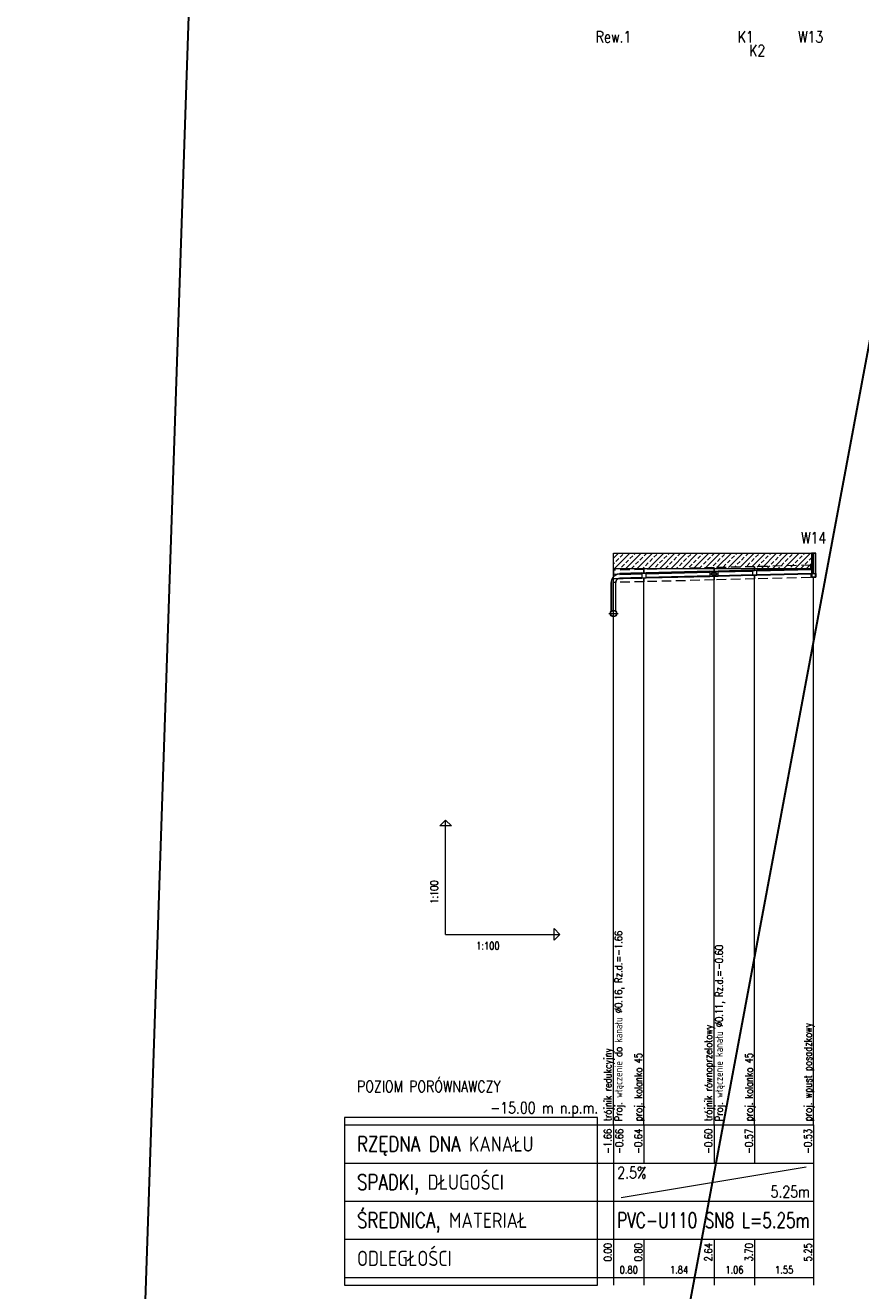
# Model space of a CAD drawing. Header units: millimetres. Extents: x 50853 to 54955, y -8480 to -6058.
# Tile 7 of 28: x 50853 to 51072, y -7540 to -7208. Entities that reach past the tile are written whole.
import ezdxf
from ezdxf.enums import TextEntityAlignment as Align

# ---------------------------------------------------------------- set-up
doc = ezdxf.new("R2010")
doc.units = ezdxf.units.MM
doc.header["$LTSCALE"] = 5
doc.linetypes.add('CENTER', pattern=[2, 1.25, -0.25, 0.25, -0.25])
doc.linetypes.add('DASHED', pattern=[0.75, 0.5, -0.25])
for name, color, linetype, lineweight in [('Liczby', 7, 'Continuous', 20), ('Linie_odn', 7, 'Continuous', 13), ('Linie_tabeli', 7, 'Continuous', 13), ('mm_odwierty', 32, 'Continuous', 20), ('Odcinki', 5, 'Continuous', 30), ('Opis_PZ', 7, 'Continuous', 20), ('Opis_wl', 7, 'Continuous', 20), ('Osie', 7, 'CENTER', 13), ('Podsypki', 7, 'DASHED', 13), ('Ter_istn', 8, 'Continuous', 13), ('Wezly', 5, 'Continuous', 13), ('Wymiary', 7, 'Continuous', 13)]:
    doc.layers.add(name, color=color, linetype=linetype, lineweight=lineweight)
doc.styles.add('Styl1', font='SIMPLEX.shx', dxfattribs={"width": 0.8})
doc.styles.add('Styl10', font='SIMPLEX.shx', dxfattribs={"width": 0.8})
doc.styles.add('Styl13', font='SIMPLEX.shx', dxfattribs={"width": 0.8})
doc.styles.add('Styl15', font='SIMPLEX.shx', dxfattribs={"width": 0.8})
doc.styles.add('Styl17', font='SIMPLEX.shx', dxfattribs={"width": 0.8})
doc.styles.add('Styl2', font='SIMPLEX.shx', dxfattribs={"width": 0.8})
doc.styles.add('Styl4', font='SIMPLEX.shx', dxfattribs={"width": 0.8})
doc.styles.add('Styl5', font='SIMPLEX.shx', dxfattribs={"width": 0.8})
doc.styles.add('Styl6', font='SIMPLEX.shx', dxfattribs={"width": 0.8})
doc.styles.add('Styl8', font='SIMPLEX.shx', dxfattribs={"width": 0.8})

msp = doc.modelspace()

# ---------------------------------------------------------------- hatches: boundary and pattern name
at = {"layer": 'mm_odwierty', "lineweight": 5, "ltscale": 0.1}
h = msp.add_hatch(dxfattribs=at)
h.set_pattern_fill('ANSI33', color=6, scale=0.33)
h.set_pattern_definition([(45, (-267.1462, -255.9642), (-1.48174226, 1.48174226), []), (45, (-265.6644, -255.9642), (-1.48174226, 1.48174226), [1.04775, -0.523875])])
h.paths.add_polyline_path([(51059.16, -7346.14), (51044.22, -7346.14), (51033.58, -7346.14), (51015.18, -7346.14), (51007.19, -7346.14), (51007.19, -7350.14), (51015.18, -7350.14), (51026.28, -7350.14), (51033.58, -7349.96), (51044.22, -7349.69), (51058.98, -7349.32), (51058.98, -7350.14), (51059.16, -7350.14)])
h.paths.add_polyline_path([(51058.98, -7349.32), (51044.22, -7349.69), (51044.22, -7350.14), (51058.98, -7350.14)], flags=17)

# ---------------------------------------------------------------- linework, layer by layer
at = {"layer": 'Linie_odn'}
for q in [(50963.13, -7416.14), (50993.13, -7446.14)]:
    msp.add_line((50963.13, -7446.14), q, dxfattribs=at)
for points in [[(51007.19, -7496.14), (51007.19, -7346.14)], [(51015.18, -7496.14), (51015.18, -7352.57)], [(51033.58, -7496.14), (51033.58, -7352.11)], [(51044.22, -7496.14), (51044.22, -7351.85)], [(51059.71, -7496.14), (51059.71, -7352.47)]]:
    msp.add_lwpolyline(points, dxfattribs=at)
for points in [[(50963.13, -7416.14), (50964.63, -7417.64), (50961.63, -7417.64)], [(50993.13, -7446.14), (50991.63, -7447.64), (50991.63, -7444.64)]]:
    msp.add_lwpolyline(points, close=True, dxfattribs=at)
at = {"layer": 'Linie_tabeli'}
for p, q in [((50936.57, -7496.14), (51007.19, -7496.14)), ((51007.19, -7496.14), (51059.71, -7496.14)), ((51007.19, -7496.14), (51007.19, -7536.14)), ((51007.19, -7496.14), (51007.19, -7506.14)), ((51015.18, -7496.14), (51015.18, -7506.14)), ((51033.58, -7496.14), (51033.58, -7506.14)), ((51044.22, -7496.14), (51044.22, -7506.14)), ((51059.71, -7496.14), (51059.71, -7536.14)), ((51059.71, -7496.14), (51059.71, -7506.14)), ((50936.57, -7506.14), (51007.19, -7506.14)), ((51007.19, -7506.14), (51059.71, -7506.14)), ((51007.19, -7506.14), (51007.19, -7516.14)), ((51009.19, -7515.14), (51057.71, -7507.14)), ((51059.71, -7506.14), (51059.71, -7516.14)), ((50936.57, -7516.14), (51007.19, -7516.14)), ((51007.19, -7516.14), (51059.71, -7516.14)), ((51059.71, -7516.14), (51059.71, -7526.14)), ((50936.57, -7526.14), (51007.19, -7526.14)), ((51007.19, -7526.14), (51059.71, -7526.14)), ((51007.19, -7526.14), (51007.19, -7538.14)), ((51015.18, -7526.14), (51015.18, -7538.14)), ((51033.58, -7526.14), (51033.58, -7538.14)), ((51044.22, -7526.14), (51044.22, -7538.14)), ((51059.71, -7526.14), (51059.71, -7538.14)), ((50936.57, -7536.14), (51007.19, -7536.14)), ((51007.19, -7536.14), (51059.71, -7536.14))]:
    msp.add_line(p, q, dxfattribs=at)
msp.add_lwpolyline([(50936.57, -7538.14), (51002.97, -7538.14), (51002.97, -7494.14), (50936.57, -7494.14)], close=True, dxfattribs=at)
at = {"layer": 'mm_odwierty', "color": 1, "lineweight": 30}
for p, q in [((51304.77, -6058.36), (50852.82, -8475.03)), ((50852.82, -8475.03), (50934.17, -6067.39))]:
    msp.add_line(p, q, dxfattribs=at)
at = {"layer": 'Odcinki'}
for points in [[(51008.84, -7351.63), (51014.63, -7351.49), (51014.63, -7351.43), (51008.84, -7351.58)], [(51015.73, -7351.46), (51032.48, -7351.04), (51032.48, -7350.99), (51015.73, -7351.41)], [(51015.73, -7352.56), (51032.48, -7352.14), (51032.48, -7352.2), (51015.73, -7352.62)], [(51034.68, -7350.99), (51043.67, -7350.76), (51043.67, -7350.71), (51034.68, -7350.93)], [(51034.68, -7352.09), (51043.67, -7351.86), (51043.67, -7351.92), (51034.68, -7352.14)], [(51044.77, -7350.73), (51059.16, -7350.37), (51059.16, -7350.32), (51044.77, -7350.68)], [(51044.77, -7351.83), (51059.16, -7351.47), (51059.16, -7351.53), (51044.77, -7351.89)], [(51008.84, -7352.73), (51014.63, -7352.59), (51014.63, -7352.64), (51008.84, -7352.79)]]:
    msp.add_lwpolyline(points, close=True, dxfattribs=at)
at = {"layer": 'Opis_wl'}
for centre, radius in [((51033.58, -7351.59), 0.605), ((51033.58, -7351.59), 0.55), ((51007.19, -7361.97), 0.88), ((51007.19, -7361.97), 0.8)]:
    msp.add_circle(centre, radius, dxfattribs=at)
at = {"layer": 'Osie'}
for p, q in [((51059.71, -7351.46), (51059.71, -7346.14)), ((51032.75, -7351.59), (51034.4, -7351.59)), ((51033.58, -7352.42), (51033.58, -7350.77)), ((51005.99, -7361.97), (51008.39, -7361.97)), ((51007.19, -7363.17), (51007.19, -7360.77))]:
    msp.add_line(p, q, dxfattribs=at)
at = {"layer": 'Podsypki'}
for points in [[(51007.19, -7351.62), (51015.18, -7351.42), (51015.18, -7350.42), (51007.19, -7350.62)], [(51015.18, -7351.42), (51033.58, -7350.96), (51033.58, -7349.96), (51015.18, -7350.42)], [(51015.18, -7352.63), (51033.58, -7352.17), (51033.58, -7353.11), (51033.58, -7353.11), (51033.58, -7353.17), (51015.18, -7353.63), (51015.18, -7353.57), (51015.18, -7353.57)], [(51033.58, -7350.96), (51044.22, -7350.69), (51044.22, -7349.69), (51033.58, -7349.96)], [(51033.58, -7352.17), (51044.22, -7351.9), (51044.22, -7352.85), (51044.22, -7352.85), (51044.22, -7352.9), (51033.58, -7353.17), (51033.58, -7353.11), (51033.58, -7353.11)], [(51044.22, -7350.69), (51058.98, -7350.32), (51058.98, -7349.32), (51044.22, -7349.69)], [(51044.22, -7351.9), (51058.98, -7351.53), (51058.98, -7352.46), (51058.92, -7352.46), (51058.92, -7352.53), (51044.22, -7352.9), (51044.22, -7352.85), (51044.22, -7352.85)], [(51007.19, -7352.83), (51015.18, -7352.63), (51015.18, -7353.57), (51015.18, -7353.57), (51015.18, -7353.63), (51007.19, -7353.83), (51007.19, -7353.83), (51007.19, -7353.83)]]:
    msp.add_lwpolyline(points, close=True, dxfattribs=at)
at = {"layer": 'Ter_istn'}
for points in [[(51007.19, -7346.14), (51015.18, -7346.14), (51033.58, -7346.14), (51044.22, -7346.14), (51059.71, -7346.14)], [(51007.19, -7350.14), (51015.18, -7350.14), (51033.58, -7350.14), (51044.22, -7350.14), (51059.71, -7350.14)]]:
    msp.add_lwpolyline(points, dxfattribs=at)
at = {"layer": 'Wezly'}
for p, q in [((51015.18, -7351.42), (51014.63, -7351.43)), ((51014.63, -7351.43), (51014.63, -7352.64)), ((51015.18, -7351.47), (51014.63, -7351.49)), ((51014.63, -7352.59), (51015.18, -7352.57)), ((51015.73, -7351.41), (51015.18, -7351.42)), ((51015.73, -7351.46), (51015.18, -7351.47)), ((51015.18, -7352.57), (51015.73, -7352.56)), ((51015.73, -7352.62), (51015.73, -7351.41)), ((51033.58, -7350.96), (51032.48, -7350.99)), ((51032.48, -7350.99), (51032.48, -7352.2)), ((51033.58, -7351.01), (51032.48, -7351.04)), ((51032.48, -7352.14), (51033.58, -7352.11)), ((51032.48, -7352.2), (51033.58, -7352.17)), ((51034.68, -7350.93), (51033.58, -7350.96)), ((51034.68, -7350.99), (51033.58, -7351.01)), ((51033.58, -7352.11), (51034.68, -7352.09)), ((51033.58, -7352.17), (51034.68, -7352.14)), ((51034.68, -7352.14), (51034.68, -7350.93)), ((51044.22, -7350.69), (51043.67, -7350.71)), ((51043.67, -7350.71), (51043.67, -7351.92)), ((51044.22, -7350.75), (51043.67, -7350.76)), ((51043.67, -7351.86), (51044.22, -7351.85)), ((51043.67, -7351.92), (51044.22, -7351.9)), ((51044.77, -7350.68), (51044.22, -7350.69)), ((51044.77, -7350.73), (51044.22, -7350.75)), ((51044.22, -7351.85), (51044.77, -7351.83)), ((51044.22, -7351.9), (51044.77, -7351.89)), ((51044.77, -7351.89), (51044.77, -7350.68)), ((51014.63, -7352.64), (51015.18, -7352.63)), ((51015.18, -7352.63), (51015.73, -7352.62))]:
    msp.add_line(p, q, dxfattribs=at)
for points in [[(51059.16, -7346.14), (51060.26, -7346.14), (51060.26, -7346.14), (51059.16, -7346.14)], [(51059.16, -7352.47), (51060.26, -7352.47), (51060.26, -7346.14), (51059.16, -7346.14)], [(51059.22, -7352.47), (51060.21, -7352.47), (51060.21, -7346.14), (51059.22, -7346.14)], [(51059.71, -7352.47), (51059.16, -7352.47), (51059.16, -7351.47), (51059.71, -7351.46), (51060.26, -7351.46), (51060.26, -7352.47)], [(51006.64, -7353.83), (51006.64, -7361.39), (51006.58, -7361.39), (51006.58, -7353.83)], [(51007.74, -7353.83), (51007.74, -7361.39), (51007.79, -7361.39), (51007.79, -7353.83)]]:
    msp.add_lwpolyline(points, close=True, dxfattribs=at)
for points in [[(51008.84, -7351.58), (51008.48, -7351.61), (51008.13, -7351.69), (51007.8, -7351.83), (51007.5, -7352.02), (51007.23, -7352.25), (51007, -7352.53), (51006.82, -7352.83), (51006.68, -7353.17), (51006.61, -7353.51), (51006.58, -7353.87)], [(51008.84, -7351.63), (51008.49, -7351.66), (51008.15, -7351.74), (51007.83, -7351.88), (51007.53, -7352.06), (51007.27, -7352.29), (51007.05, -7352.56), (51006.87, -7352.86), (51006.74, -7353.18), (51006.66, -7353.52), (51006.64, -7353.87)], [(51008.84, -7352.73), (51008.67, -7352.75), (51008.5, -7352.79), (51008.33, -7352.86), (51008.19, -7352.95), (51008.05, -7353.06), (51007.94, -7353.2), (51007.85, -7353.35), (51007.79, -7353.51), (51007.75, -7353.68), (51007.74, -7353.85)], [(51008.84, -7352.79), (51008.67, -7352.8), (51008.51, -7352.84), (51008.36, -7352.9), (51008.22, -7352.99), (51008.09, -7353.1), (51007.99, -7353.23), (51007.9, -7353.37), (51007.84, -7353.52), (51007.8, -7353.69), (51007.79, -7353.85)]]:
    msp.add_lwpolyline(points, dxfattribs=at)

# ---------------------------------------------------------------- texts
at = {"layer": 'Liczby', "width": 0.8}
for s, height, style, p in [('Rew.1', 3, 'Styl13', (51007.19, -7212.2)), ('K1', 3, 'Styl13', (51041.9, -7212.2)), ('W13', 3, 'Styl13', (51058.93, -7212.2)), ('K2', 3, 'Styl13', (51044.91, -7215.8)), ('W14', 3, 'Styl13', (51059.71, -7343.64)), ('0.80', 2, 'Styl6', (51011.18, -7535.14)), ('1.84', 2, 'Styl6', (51024.38, -7535.14)), ('1.06', 2, 'Styl6', (51038.9, -7535.14)), ('1.55', 2, 'Styl6', (51051.96, -7535.14))]:
    msp.add_text(s, height=height, dxfattribs=dict(at, style=style)).set_placement(p, align=Align.CENTER)
for s, style, p in [('POZIOM PORÓWNAWCZY', 'Styl10', (50939.89, -7487.53)), ('2.5%', 'Styl4', (51008.19, -7510.14))]:
    msp.add_text(s, height=3, dxfattribs=dict(at, style=style)).set_placement(p)
for s, style, p in [('-15.00 m n.p.m.', 'Styl10', (51003.19, -7493.14)), ('5.25m', 'Styl4', (51058.71, -7515.14))]:
    msp.add_text(s, height=3, dxfattribs=dict(at, style=style)).set_placement(p, align=Align.RIGHT)
at = {"layer": 'Liczby', "style": 'Styl2', "width": 0.8}
for s, p in [('-1.66', (51006.69, -7497.14)), ('-0.66', (51009.69, -7497.14)), ('-0.64', (51014.68, -7497.14)), ('-0.60', (51033.08, -7497.14)), ('-0.57', (51043.72, -7497.14)), ('-0.53', (51059.21, -7497.14)), ('0.00', (51006.69, -7527.14)), ('0.80', (51014.68, -7527.14)), ('2.64', (51033.08, -7527.14)), ('3.70', (51043.72, -7527.14)), ('5.25', (51059.21, -7527.14))]:
    msp.add_text(s, height=2, rotation=90, dxfattribs=at).set_placement(p, align=Align.RIGHT)
at = {"layer": 'Liczby', "style": 'Styl5', "width": 0.668112}
msp.add_text('PVC-U110 SN8 L=5.25m', height=4, dxfattribs=at).set_placement((51008.19, -7523.14), (51058.71, -7523.14), align=Align.FIT)
at = {"layer": 'Linie_tabeli', "style": 'Styl1', "width": 0.8}
for s, p in [('RZĘDNA DNA KANAŁU', (50939.89, -7503.14)), ('SPADKI, DŁUGOŚCI', (50939.89, -7513.14)), ('ŚREDNICA, MATERIAŁ', (50939.89, -7523.14)), ('ODLEGŁOŚCI', (50939.89, -7533.14))]:
    msp.add_text(s, height=4, dxfattribs=at).set_placement(p)
at = {"layer": 'Opis_PZ', "style": 'Styl15', "width": 0.8}
for s, p in [('trójnik równoprzelotowy', (51033.08, -7495.14)), ('proj. wpust posadzkowy', (51059.21, -7495.14)), ('trójnik redukcyjny', (51006.69, -7495.14)), ('proj. kolanko 45', (51014.68, -7495.14)), ('proj. kolanko 45', (51043.72, -7495.14))]:
    msp.add_text(s, height=2, rotation=90, dxfattribs=at).set_placement(p)
at = {"layer": 'Opis_wl', "style": 'Styl17', "width": 0.8}
for s, p in [('Proj. włączenie do kanału %%C0.16, Rz.d.=-1.66', (51009.49, -7495.14)), ('Proj. włączenie kanału %%C0.11, Rz.d.=-0.60', (51035.88, -7495.14))]:
    msp.add_text(s, height=2, rotation=90, dxfattribs=at).set_placement(p)
at = {"layer": 'Wymiary', "style": 'Styl8', "width": 0.8}
msp.add_text('1:100', height=2, rotation=90, dxfattribs=at).set_placement((50961.13, -7438.14))
msp.add_text('1:100', height=2, dxfattribs=at).set_placement((50971.13, -7450.14))

doc.saveas('drawing.dxf')
